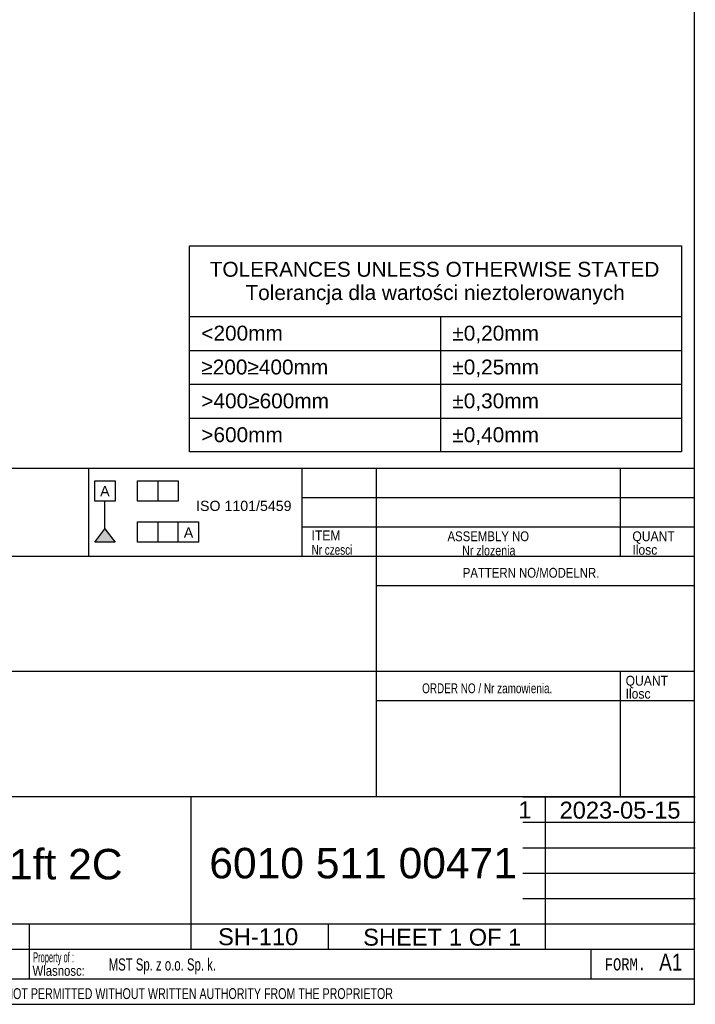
# Model space of a CAD drawing. Header units: millimetres. Extents: x 7 to 819, y 6 to 587.
# Tile 17 of 19: x 719 to 819, y 15 to 160. Entities that reach past the tile are written whole.
import ezdxf
from ezdxf.enums import TextEntityAlignment as Align

# ---------------------------------------------------------------- set-up
doc = ezdxf.new("R2010")
doc.units = ezdxf.units.MM
for name, color, linetype in [('10', 7, 'Continuous'), ('Default', 7, 'Continuous'), ('frame', 7, 'Continuous')]:
    doc.layers.add(name, color=color, linetype=linetype)
doc.styles.add('SEACAD_Arial', font='arial.ttf')
doc.styles.add('SEACAD_Lucida_Console', font='lucon.TTF', dxfattribs={"width": 0.8})

# ---------------------------------------------------------------- blocks, each defined once
blk = doc.blocks.new('SEANNOT_GROUP22')
at = {"layer": 'Default', "color": 7, "linetype": 'Continuous', "style": 'SEACAD_Arial'}
blk.add_text('LinLED 1100lm per 1ft 2C', height=4.5, dxfattribs=at).set_placement((662.27, 37.62), align=Align.TOP_LEFT)
blk = doc.blocks.new('SEANNOT_GROUP23')
at = {"layer": 'Default', "color": 7, "linetype": 'Continuous', "style": 'SEACAD_Arial'}
blk.add_text('6010 511 00471', height=4.5, dxfattribs=at).set_placement((747.41, 37.77), align=Align.TOP_LEFT)
blk = doc.blocks.new('SEANNOT_GROUP25')
at = {"layer": 'Default', "color": 7, "linetype": 'Continuous', "style": 'SEACAD_Arial'}
blk.add_text('SH-110', height=2.5, dxfattribs=at).set_placement((748.71, 25.9), align=Align.TOP_LEFT)
blk = doc.blocks.new('SEANNOT_GROUP30')
at = {"layer": 'Default', "color": 7, "linetype": 'Continuous', "style": 'SEACAD_Arial'}
blk.add_text('1', height=2.5, dxfattribs=at).set_placement((793.05, 44.63), align=Align.TOP_LEFT)
blk = doc.blocks.new('SEANNOT_GROUP31')
at = {"layer": 'Default', "color": 7, "linetype": 'Continuous', "style": 'SEACAD_Arial'}
for s, p in [('SHEET ', (770.14, 25.83)), ('1', (782.8, 25.83)), (' OF ', (784.76, 25.83)), ('1', (791.55, 25.83))]:
    blk.add_text(s, height=2.5, dxfattribs=at).set_placement(p, align=Align.TOP_LEFT)
blk = doc.blocks.new('SEANNOT_GROUP32')
at = {"layer": 'Default', "color": 7, "linetype": 'Continuous', "style": 'SEACAD_Arial'}
blk.add_text('2023-05-15', height=2.5, dxfattribs=at).set_placement((799.15, 44.59), align=Align.TOP_LEFT)
blk = doc.blocks.new('SE8')
at = {"layer": 'frame', "color": 7, "linetype": 'Continuous'}
for p, q in [((744.47, 116.24), (817.18, 116.24)), ((781.55, 116.24), (781.55, 111.24)), ((744.47, 111.24), (817.18, 111.24)), ((781.55, 111.24), (781.55, 106.24)), ((744.47, 106.24), (817.18, 106.24)), ((781.55, 106.24), (781.55, 101.24)), ((744.47, 101.24), (817.18, 101.24)), ((781.55, 101.24), (781.55, 96.24))]:
    blk.add_line(p, q, dxfattribs=at)
blk.add_lwpolyline([(744.47, 96.24), (744.47, 126.65), (817.18, 126.65), (817.18, 96.24), (744.47, 96.24)], dxfattribs=at)
at = {"layer": 'frame', "color": 7, "linetype": 'Continuous', "style": 'SEACAD_Arial'}
for s, p in [('TOLERANCES UNLESS OTHERWISE STATED', (747.47, 124.31)), ('Tolerancja dla wartości nieztolerowanych', (752.75, 120.87)), ('<200mm', (746.23, 114.88)), ('±0,20mm', (783.31, 114.88)), ('≥200≥400mm', (746.23, 109.88)), ('±0,25mm', (783.31, 109.88)), ('>400≥600mm', (746.23, 104.88)), ('±0,30mm', (783.31, 104.88)), ('>600mm', (746.23, 99.88)), ('±0,40mm', (783.31, 99.88))]:
    blk.add_text(s, height=2.2, dxfattribs=at).set_placement(p, align=Align.TOP_LEFT)

msp = doc.modelspace()

# ---------------------------------------------------------------- hatches: boundary and pattern name
at = {"layer": 'Default', "linetype": 'Continuous'}
msp.add_hatch(color=7, dxfattribs=at).paths.add_polyline_path([(731.992, 84.877), (730.492, 82.892), (733.492, 82.892)])

# ---------------------------------------------------------------- linework, layer by layer
at = {"layer": '10', "color": 7, "linetype": 'Continuous'}
for p, q in [((729.575, 93.794), (729.575, 80.794)), ((761.075, 93.794), (761.075, 80.794)), ((772.075, 93.794), (772.075, 45.294)), ((808.075, 93.794), (808.075, 80.794)), ((819.075, 89.461), (761.075, 89.461)), ((819.075, 85.127), (761.075, 85.127)), ((819.075, 80.794), (637.075, 80.794)), ((819.075, 76.461), (772.075, 76.461)), ((819.075, 63.794), (637.075, 63.794)), ((808.075, 63.794), (808.075, 45.294)), ((819.075, 59.461), (772.075, 59.461)), ((744.7, 45.294), (637.075, 45.294)), ((744.575, 45.294), (637.075, 45.294)), ((793.7, 45.294), (819.2, 45.294)), ((797.075, 22.794), (797.075, 45.294)), ((793.7, 41.544), (819.2, 41.544)), ((793.7, 37.794), (819.2, 37.794)), ((793.7, 34.044), (819.2, 34.044)), ((793.7, 30.294), (819.2, 30.294)), ((637.075, 26.544), (819.2, 26.544)), ((720.78, 26.456), (720.78, 18.331)), ((764.95, 26.544), (764.95, 22.794)), ((637.075, 22.794), (793.7, 22.794)), ((803.762, 22.794), (803.762, 18.419)), ((637.075, 18.419), (819.075, 18.419))]:
    msp.add_line(p, q, dxfattribs=at)
for points in [[(819.075, 14.669), (819.075, 93.794), (637.075, 93.794), (637.075, 14.669), (819.075, 14.669)], [(744.7, 45.294), (744.7, 22.794), (819.075, 22.794), (819.075, 45.294), (744.7, 45.294)]]:
    msp.add_lwpolyline(points, dxfattribs=at)
at = {"layer": 'Default', "color": 7, "linetype": 'Continuous'}
for p, q in [((819.1, 14.67), (819.1, 586.67)), ((730.492, 88.983), (730.492, 91.983)), ((730.492, 91.983), (733.492, 91.983)), ((733.492, 91.983), (733.492, 88.983)), ((736.828, 88.983), (736.828, 91.983)), ((736.828, 91.983), (742.828, 91.983)), ((739.828, 91.983), (739.828, 88.983)), ((742.828, 91.983), (742.828, 88.983)), ((733.492, 88.983), (730.492, 88.983)), ((731.992, 84.877), (731.992, 88.983)), ((742.828, 88.983), (736.828, 88.983)), ((736.828, 82.892), (736.828, 85.892)), ((736.828, 85.892), (745.828, 85.892)), ((739.828, 85.892), (739.828, 82.892)), ((742.828, 82.892), (742.828, 85.892)), ((745.828, 85.892), (745.828, 82.892)), ((730.492, 82.892), (731.992, 84.877)), ((731.992, 84.877), (733.492, 82.892)), ((733.492, 82.892), (730.492, 82.892)), ((745.828, 82.892), (736.828, 82.892)), ((6.708, 14.67), (819.1, 14.67))]:
    msp.add_line(p, q, dxfattribs=at)

# ---------------------------------------------------------------- block references
at = {"layer": 'Default'}
for name in ['SEANNOT_GROUP30', 'SEANNOT_GROUP32', 'SEANNOT_GROUP22', 'SEANNOT_GROUP23', 'SEANNOT_GROUP25', 'SEANNOT_GROUP31']:
    msp.add_blockref(name, (0, 0), dxfattribs=at)
at = {"layer": 'frame'}
msp.add_blockref('SE8', (0, 0), dxfattribs=at)

# ---------------------------------------------------------------- texts
at = {"layer": '10', "attachment_point": 1}
for s, insert, char_height, width, style in [('{\\farial rounded mt|b0||i0||c0|p34;\\C7;\\H1.45000002;\\W0.883;ITEM}', (762.514, 84.637), 1.45, 4.25544, 'SEACAD_Arial'), ('{\\farial rounded mt|b0||i0||c0|p34;\\C7;\\H1.45000002;\\W0.83002;ASSEMBLY NO}', (782.593, 84.51), 1.45, 12.82936, 'SEACAD_Arial'), ('{\\farial rounded mt|b0||i0||c0|p34;\\C7;\\H1.45000002;\\W0.883;QUANT}', (809.905, 84.51), 1.45, 6.24131, 'SEACAD_Arial'), ('{\\farial rounded mt|b0||i0||c0|p34;\\C7;\\H1.45000002;\\W0.72406;Nr czesci }', (762.514, 82.51), 1.45, 7.78588, 'SEACAD_Arial'), ('{\\farial rounded mt|b0||i0||c0|p34;\\C7;\\H1.45000002;\\W0.77704;Nr zlozenia}', (784.757, 82.411), 1.45, 9.50428, 'SEACAD_Arial'), ('{\\farial rounded mt|b0||i0||c0|p34;\\C7;\\H1.45000002;\\W0.883;Ilosc}', (809.905, 82.51), 1.45, 6.93479, 'SEACAD_Arial'), ('{\\farial rounded mt|b0||i0||c0|p34;\\C7;\\H1.45000002;\\W0.83002;PATTERN NO/MODELNR.}', (784.847, 79.116), 1.45, 21.43479, 'SEACAD_Arial'), ('{\\farial rounded mt|b0||i0||c0|p34;\\C7;\\H1.45000002;\\W0.883;QUANT}', (808.905, 63.177), 1.45, 6.24131, 'SEACAD_Arial'), ('{\\farial rounded mt|b0||i0||c0|p34;\\C7;\\H1.45000002;\\W0.72406;ORDER NO / Nr zamowienia.}', (778.847, 62.061), 1.45, 25.03089, 'SEACAD_Arial'), ('{\\farial rounded mt|b0||i0||c0|p34;\\C7;\\H1.45000002;\\W0.883;Ilosc}', (808.905, 61.256), 1.45, 6.93479, 'SEACAD_Arial'), ('{\\farial rounded mt|b0||i0||c0|p34;\\C7;\\H1.5;\\W0.46208;Property of :}', (721.38, 22.362), 1.5, 8.86958, 'SEACAD_Arial'), ('{\\farial rounded mt|b0||i0||c0|p34;\\C7;\\H2.50000002;\\W0.8;A1}', (813.862, 22.139), 2.5, 4.9829, 'SEACAD_Arial'), ('{\\farial rounded mt|b0||i0||c0|p34;\\C7;\\H1.5;\\W0.8;Wlasnosc:}', (721.296, 20.377), 1.5, 10.89131, 'SEACAD_Arial'), ('{\\farial rounded mt|b0||i0||c0|p34;\\C7;\\H1.8;\\W0.667;MST Sp. z o.o. Sp. k.}', (732.551, 21.452), 1.8, 58.30436, 'SEACAD_Arial'), ('{\\fLucida Console|b0||i0||c0|p34;\\C7;\\H1.8;\\W0.8;FORM.}', (805.825, 21.469), 1.8, 6.80001, 'SEACAD_Lucida_Console'), ('{\\farial rounded mt|b0||i0||c0|p34;\\C7;\\H1.60000002;\\W0.704;ALL RIGHTS RESERVED. REPRODUCTION OR ISSUE TO THIRD PARTIES IN ANY FORM WHATEVER IS NOT PERMITTED WITHOUT WRITTEN AUTHORITY FROM THE PROPRIETOR}', (639.922, 17.047), 1.6, 148.00001, 'SEACAD_Arial')]:
    msp.add_mtext(s, dxfattribs=dict(at, insert=insert, char_height=char_height, width=width, style=style))
at = {"layer": 'Default', "char_height": 1.5, "attachment_point": 2}
for s, insert, width in [('{\\fArial CE|b0||i0||c0|p34;\\C7;\\H1.5;\\W1.;A}', (731.986, 91.206), 1.40218), ('{\\fArial|b0||i0||c0|p34;\\C7;\\H1.5;\\W1.;ISO 1101/5459}', (752.506, 89.025), 15.28486), ('{\\fArial CE|b0||i0||c0|p34;\\C7;\\H1.5;\\W1.;A}', (744.342, 85.081), 1.40218)]:
    msp.add_mtext(s, dxfattribs=dict(at, insert=insert, width=width))

doc.saveas('drawing.dxf')
